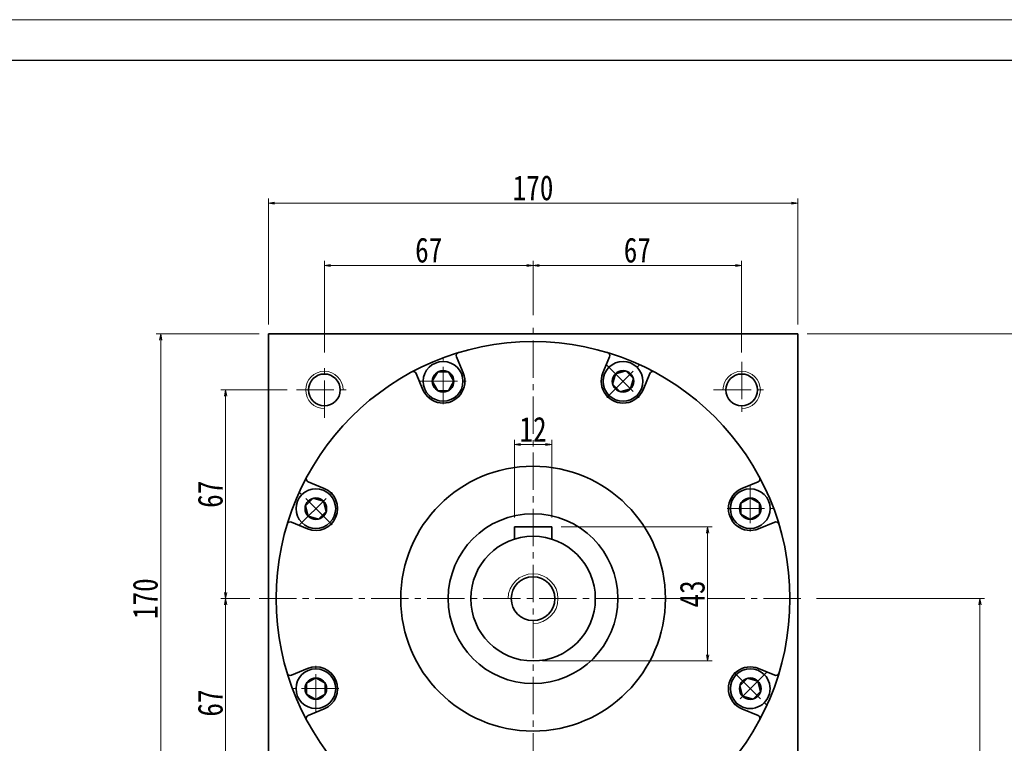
# Model space of a CAD drawing. Header units: millimetres. Extents: x -6 to 1156, y 0 to 776.
# Tile 4 of 5: x 525 to 841, y 544 to 776. Entities that reach past the tile are written whole.
import ezdxf

# ---------------------------------------------------------------- set-up
doc = ezdxf.new("R2010")
doc.units = ezdxf.units.MM
doc.linetypes.add('点画线', pattern=[18, 12, -2, 2, -2])
for name, color, linetype, lineweight in [('中心线层', 1, '点画线', 18), ('图框_外框线', 7, 'Continuous', 18), ('尺寸线层', 3, 'Continuous', 18), ('粗实线层', 7, 'Continuous', 35)]:
    doc.layers.add(name, color=color, linetype=linetype, lineweight=lineweight)
doc.styles.add('宋体', font='txt', dxfattribs={"width": 0.8})
doc.dimstyles.new('A水平标注$0', dxfattribs={"dimtxt": 3.5, "dimasz": 2, "dimexe": 1.5, "dimexo": 3, "dimgap": 1.1, "dimtad": 1, "dimtoh": 1, "dimdec": 4, "dimdsep": 46, "dimtxsty": '宋体', "dimblk": 'OPEN', "dimcen": 3, "dimclrd": 3, "dimclre": 3, "dimclrt": 6, "dimadec": 0, "dimazin": 0, "dimtm": 1e-09, "dimtfac": 1, "dimtdec": 4, "dimtix": 1, "dimtmove": 0, "dimatfit": 3, "dimldrblk": 'OPEN', "dimfxl": 0, "dimlwd": 13, "dimlwe": 13, "dimarcsym": 0})

# ---------------------------------------------------------------- blocks, each defined once
blk = doc.blocks.new('_Open')
at = {"color": 0, "linetype": 'ByBlock', "lineweight": -2}
for p, q in [((-1, 0.17), (0, 0)), ((-1, -0.17), (0, 0)), ((0, 0), (-1, 0))]:
    blk.add_line(p, q, dxfattribs=at)
blk = doc.blocks.new('*D36')
at = {"layer": 'Defpoints', "color": 0}
for p in [(774.78, 717.37), (604.78, 675.46), (774.78, 675.46)]:
    blk.add_point(p, dxfattribs=at)
at = {"layer": '尺寸线层', "color": 3, "lineweight": 13}
for p, q in [((604.78, 678.46), (604.78, 718.87)), ((774.78, 678.46), (774.78, 718.87)), ((606.78, 717.37), (772.78, 717.37))]:
    blk.add_line(p, q, dxfattribs=at)
at = {"layer": '尺寸线层', "color": 3, "lineweight": 13, "xscale": 2, "yscale": 2, "zscale": 2, "rotation": 180}
blk.add_blockref('_Open', (604.78, 717.37), dxfattribs=at)
at = {"layer": '尺寸线层', "color": 3, "lineweight": 13, "xscale": 2, "yscale": 2, "zscale": 2}
blk.add_blockref('_Open', (774.78, 717.37), dxfattribs=at)
at = {"layer": '尺寸线层', "color": 6, "insert": (689.78, 722.28), "char_height": 8, "attachment_point": 5, "style": '宋体'}
blk.add_mtext('170', dxfattribs=at)
blk = doc.blocks.new('*D37')
at = {"layer": 'Defpoints', "color": 0}
for p in [(774.78, 675.46), (779.78, 397.46), (863.82, 397.46)]:
    blk.add_point(p, dxfattribs=at)
at = {"layer": '尺寸线层', "color": 3, "lineweight": 13}
for p, q in [((777.78, 675.46), (865.32, 675.46)), ((863.82, 673.46), (863.82, 399.46)), ((782.78, 397.46), (865.32, 397.46))]:
    blk.add_line(p, q, dxfattribs=at)
at = {"layer": '尺寸线层', "color": 3, "lineweight": 13, "xscale": 2, "yscale": 2, "zscale": 2}
for p, rotation in [((863.82, 675.46), 90), ((863.82, 397.46), 270)]:
    blk.add_blockref('_Open', p, dxfattribs=dict(at, rotation=rotation))
at = {"layer": '尺寸线层', "color": 6, "insert": (858.91, 536.46), "char_height": 8, "attachment_point": 5, "rotation": 90, "style": '宋体'}
blk.add_mtext('278', dxfattribs=at)
blk = doc.blocks.new('*D38')
at = {"layer": 'Defpoints', "color": 0}
for p in [(777.78, 590.46), (779.78, 397.46), (833.32, 397.46)]:
    blk.add_point(p, dxfattribs=at)
at = {"layer": '尺寸线层', "color": 3, "lineweight": 13}
for p, q in [((780.78, 590.46), (834.82, 590.46)), ((833.32, 588.46), (833.32, 399.46)), ((782.78, 397.46), (834.82, 397.46))]:
    blk.add_line(p, q, dxfattribs=at)
at = {"layer": '尺寸线层', "color": 3, "lineweight": 13, "xscale": 2, "yscale": 2, "zscale": 2}
for p, rotation in [((833.32, 590.46), 90), ((833.32, 397.46), 270)]:
    blk.add_blockref('_Open', p, dxfattribs=dict(at, rotation=rotation))
at = {"layer": '尺寸线层', "color": 6, "insert": (828.41, 493.96), "char_height": 8, "attachment_point": 5, "rotation": 90, "style": '宋体'}
blk.add_mtext('193', dxfattribs=at)
blk = doc.blocks.new('*D39')
at = {"layer": 'Defpoints', "color": 0}
for p in [(689.78, 697.38), (689.78, 678.46), (622.78, 666.46)]:
    blk.add_point(p, dxfattribs=at)
at = {"layer": '尺寸线层', "color": 3, "lineweight": 13}
for p, q in [((622.78, 669.46), (622.78, 698.88)), ((689.78, 681.46), (689.78, 698.88)), ((624.78, 697.38), (687.78, 697.38))]:
    blk.add_line(p, q, dxfattribs=at)
at = {"layer": '尺寸线层', "color": 3, "lineweight": 13, "xscale": 2, "yscale": 2, "zscale": 2, "rotation": 180}
blk.add_blockref('_Open', (622.78, 697.38), dxfattribs=at)
at = {"layer": '尺寸线层', "color": 3, "lineweight": 13, "xscale": 2, "yscale": 2, "zscale": 2}
blk.add_blockref('_Open', (689.78, 697.38), dxfattribs=at)
at = {"layer": '尺寸线层', "color": 6, "insert": (656.28, 702.29), "char_height": 8, "attachment_point": 5, "style": '宋体'}
blk.add_mtext('67', dxfattribs=at)
blk = doc.blocks.new('*D40')
at = {"layer": 'Defpoints', "color": 0}
for p in [(756.78, 697.38), (689.78, 678.46), (756.78, 666.46)]:
    blk.add_point(p, dxfattribs=at)
at = {"layer": '尺寸线层', "color": 3, "lineweight": 13}
for p, q in [((689.78, 681.46), (689.78, 698.88)), ((756.78, 669.46), (756.78, 698.88)), ((691.78, 697.38), (754.78, 697.38))]:
    blk.add_line(p, q, dxfattribs=at)
at = {"layer": '尺寸线层', "color": 3, "lineweight": 13, "xscale": 2, "yscale": 2, "zscale": 2, "rotation": 180}
blk.add_blockref('_Open', (689.78, 697.38), dxfattribs=at)
at = {"layer": '尺寸线层', "color": 3, "lineweight": 13, "xscale": 2, "yscale": 2, "zscale": 2}
blk.add_blockref('_Open', (756.78, 697.38), dxfattribs=at)
at = {"layer": '尺寸线层', "color": 6, "insert": (723.28, 702.29), "char_height": 8, "attachment_point": 5, "style": '宋体'}
blk.add_mtext('67', dxfattribs=at)
blk = doc.blocks.new('*D41')
at = {"layer": 'Defpoints', "color": 0}
for p in [(613.78, 657.46), (591.06, 590.46), (601.78, 590.46)]:
    blk.add_point(p, dxfattribs=at)
at = {"layer": '尺寸线层', "color": 3, "lineweight": 13}
for p, q in [((610.78, 657.46), (589.56, 657.46)), ((591.06, 655.46), (591.06, 592.46)), ((598.78, 590.46), (589.56, 590.46))]:
    blk.add_line(p, q, dxfattribs=at)
at = {"layer": '尺寸线层', "color": 3, "lineweight": 13, "xscale": 2, "yscale": 2, "zscale": 2}
for p, rotation in [((591.06, 657.46), 90), ((591.06, 590.46), 270)]:
    blk.add_blockref('_Open', p, dxfattribs=dict(at, rotation=rotation))
at = {"layer": '尺寸线层', "color": 6, "insert": (586.15, 623.96), "char_height": 8, "attachment_point": 5, "rotation": 90, "style": '宋体'}
blk.add_mtext('67', dxfattribs=at)
blk = doc.blocks.new('*D42')
at = {"layer": 'Defpoints', "color": 0}
for p in [(601.78, 590.46), (591.06, 523.46), (613.78, 523.46)]:
    blk.add_point(p, dxfattribs=at)
at = {"layer": '尺寸线层', "color": 3, "lineweight": 13}
for p, q in [((598.78, 590.46), (589.56, 590.46)), ((591.06, 588.46), (591.06, 525.46)), ((610.78, 523.46), (589.56, 523.46))]:
    blk.add_line(p, q, dxfattribs=at)
at = {"layer": '尺寸线层', "color": 3, "lineweight": 13, "xscale": 2, "yscale": 2, "zscale": 2}
for p, rotation in [((591.06, 590.46), 90), ((591.06, 523.46), 270)]:
    blk.add_blockref('_Open', p, dxfattribs=dict(at, rotation=rotation))
at = {"layer": '尺寸线层', "color": 6, "insert": (586.15, 556.96), "char_height": 8, "attachment_point": 5, "rotation": 90, "style": '宋体'}
blk.add_mtext('67', dxfattribs=at)
blk = doc.blocks.new('*D43')
at = {"layer": 'Defpoints', "color": 0}
for p in [(604.78, 675.46), (570.19, 505.46), (604.78, 505.46)]:
    blk.add_point(p, dxfattribs=at)
at = {"layer": '尺寸线层', "color": 3, "lineweight": 13}
for p, q in [((601.78, 675.46), (568.69, 675.46)), ((570.19, 673.46), (570.19, 507.46)), ((601.78, 505.46), (568.69, 505.46))]:
    blk.add_line(p, q, dxfattribs=at)
at = {"layer": '尺寸线层', "color": 3, "lineweight": 13, "xscale": 2, "yscale": 2, "zscale": 2}
for p, rotation in [((570.19, 675.46), 90), ((570.19, 505.46), 270)]:
    blk.add_blockref('_Open', p, dxfattribs=dict(at, rotation=rotation))
at = {"layer": '尺寸线层', "color": 6, "insert": (565.28, 590.46), "char_height": 8, "attachment_point": 5, "rotation": 90, "style": '宋体'}
blk.add_mtext('170', dxfattribs=at)
blk = doc.blocks.new('*D44')
at = {"layer": 'Defpoints', "color": 0}
for p in [(695.78, 613.46), (689.78, 570.46), (745.86, 570.46)]:
    blk.add_point(p, dxfattribs=at)
at = {"layer": '尺寸线层', "color": 3, "lineweight": 13}
for p, q in [((698.78, 613.46), (747.36, 613.46)), ((745.86, 611.46), (745.86, 572.46)), ((692.78, 570.46), (747.36, 570.46))]:
    blk.add_line(p, q, dxfattribs=at)
at = {"layer": '尺寸线层', "color": 3, "lineweight": 13, "xscale": 2, "yscale": 2, "zscale": 2}
for p, rotation in [((745.86, 613.46), 90), ((745.86, 570.46), 270)]:
    blk.add_blockref('_Open', p, dxfattribs=dict(at, rotation=rotation))
at = {"layer": '尺寸线层', "color": 6, "insert": (740.95, 591.96), "char_height": 8, "attachment_point": 5, "rotation": 90, "style": '宋体'}
blk.add_mtext('43', dxfattribs=at)
blk = doc.blocks.new('*D45')
at = {"layer": 'Defpoints', "color": 0}
for p in [(683.78, 639.93), (683.78, 613.46), (695.78, 613.46)]:
    blk.add_point(p, dxfattribs=at)
at = {"layer": '尺寸线层', "color": 3, "lineweight": 13}
for p, q in [((683.78, 616.46), (683.78, 641.43)), ((693.78, 639.93), (685.78, 639.93)), ((695.78, 616.46), (695.78, 641.43))]:
    blk.add_line(p, q, dxfattribs=at)
at = {"layer": '尺寸线层', "color": 3, "lineweight": 13, "xscale": 2, "yscale": 2, "zscale": 2, "rotation": 180}
blk.add_blockref('_Open', (683.78, 639.93), dxfattribs=at)
at = {"layer": '尺寸线层', "color": 3, "lineweight": 13, "xscale": 2, "yscale": 2, "zscale": 2}
blk.add_blockref('_Open', (695.78, 639.93), dxfattribs=at)
at = {"layer": '尺寸线层', "color": 6, "insert": (689.78, 644.82), "char_height": 8, "attachment_point": 5, "style": '宋体'}
blk.add_mtext('12', dxfattribs=at)
blk = doc.blocks.new('*X12')
at = {"layer": '中心线层', "linetype": '点画线', "lineweight": 18}
for p, q in [((0, -7.37), (0, 7.37)), ((-7.37, 0), (7.37, 0))]:
    blk.add_line(p, q, dxfattribs=at)
at = {"layer": '粗实线层'}
for p, q in [((-3.46, 0), (-1.73, 3)), ((-3.46, 0), (-1.73, -3)), ((-1.73, 3), (1.73, 3)), ((3.46, 0), (1.73, 3)), ((3.46, 0), (1.73, 3)), ((3.46, 0), (1.73, -3)), ((-1.73, -3), (1.73, -3))]:
    blk.add_line(p, q, dxfattribs=at)
blk.add_circle((0, 0), 3.46, dxfattribs=at)
for start, end in [(0, 180), (180, 360)]:
    blk.add_arc((0, 0), 6.37, start, end, dxfattribs=at)

msp = doc.modelspace()

# ---------------------------------------------------------------- linework, layer by layer
at = {"layer": '中心线层'}
for p, q in [((689.78362, 391.33481), (689.78362, 678.46173)), ((622.78362, 648.46173), (622.78362, 666.46173)), ((756.78362, 666.46173), (756.78362, 648.46173)), ((613.78362, 657.46173), (631.78362, 657.46173)), ((747.78362, 657.46173), (765.78362, 657.46173)), ((601.78362, 590.46173), (777.78362, 590.46173))]:
    msp.add_line(p, q, dxfattribs=at)
at = {"layer": '图框_外框线', "color": 3}
msp.add_lwpolyline([(0, 0), (1097.76949, 0), (1097.76949, 776.27985), (0, 776.27985)], close=True, dxfattribs=at)
at = {"layer": '图框_外框线', "color": 3, "lineweight": 25}
msp.add_lwpolyline([(65.34342, 13.06868), (1084.7008, 13.06868), (1084.7008, 763.21117), (65.34342, 763.21117)], close=True, dxfattribs=at)
at = {"layer": '粗实线层'}
for p, q in [((604.78362, 505.46173), (604.78362, 675.46173)), ((604.78362, 675.46173), (774.78362, 675.46173)), ((774.78362, 505.46173), (774.78362, 675.46173)), ((695.78362, 613.46173), (683.78362, 613.46173)), ((683.78362, 613.46173), (683.78362, 609.54051)), ((695.78362, 609.54051), (695.78362, 613.46173))]:
    msp.add_line(p, q, dxfattribs=at)
for centre, radius in [((689.78362, 590.46173), 82.5), ((622.78362, 657.46173), 5.1), ((756.78362, 657.46173), 5.1), ((689.78362, 590.46173), 42.5), ((689.78362, 590.46173), 27.25), ((689.78362, 590.46173), 20), ((689.78362, 590.46173), 7)]:
    msp.add_circle(centre, radius, dxfattribs=at)
at = {"layer": '粗实线层', "lineweight": 18}
for centre, radius, start, end in [((622.78362, 657.46173), 6, 0, 270), ((756.78362, 657.46173), 6, 270, 180), ((689.78362, 590.46173), 8, 270, 180)]:
    msp.add_arc(centre, radius, start, end, dxfattribs=at)
at = {"layer": '粗实线层'}
for centre, start, end in [((651.3545, 662.33281), 22.4999781, 118.1332478), ((728.21274, 662.33281), 61.8667522, 157.5000219), ((617.91253, 628.89084), 151.8667522, 247.5000219), ((761.65471, 628.89084), 292.4999781, 28.1332478), ((617.91253, 552.03261), 112.4999781, 208.1332478), ((761.65471, 552.03261), 331.8667522, 67.5000219)]:
    msp.add_arc(centre, 1, start, end, dxfattribs=at)

# ---------------------------------------------------------------- dimensions: what is measured, and where the dimension line sits
at = {"layer": '尺寸线层'}
for base, p1, p2, picture, middle in [((774.78362, 717.36705), (604.78362, 675.46173), (774.78362, 675.46173), '*D36', (689.78362, 722.27766)), ((689.78362, 697.3781), (622.78362, 666.46173), (689.78362, 678.46173), '*D39', (656.28362, 702.28871)), ((756.78362, 697.3781), (689.78362, 678.46173), (756.78362, 666.46173), '*D40', (723.28362, 702.28871)), ((683.78362, 639.9285), (695.78362, 613.46173), (683.78362, 613.46173), '*D45', (689.78362, 644.81677))]:
    dim = msp.add_linear_dim(base=base, p1=p1, p2=p2, dimstyle='A水平标注$0', override={"dimtxt": 8, "dimgap": 1, "dimblk": 'Open', "dimtfill": 1, "dimtfillclr": 256}, dxfattribs=at)
    dim.commit()
    dim.dimension.update_dxf_attribs({"geometry": picture, "text_midpoint": middle})
for base, p1, p2, picture, middle in [((570.19221, 505.46173), (604.78362, 675.46173), (604.78362, 505.46173), '*D43', (565.28159, 590.46173)), ((863.81607, 397.46173), (774.78362, 675.46173), (779.78362, 397.46173), '*D37', (858.90546, 536.46173)), ((591.05966, 590.46173), (613.78362, 657.46173), (601.78362, 590.46173), '*D41', (586.14905, 623.96173)), ((745.8557, 570.46173), (695.78362, 613.46173), (689.78362, 570.46173), '*D44', (740.94508, 591.96173)), ((591.05966, 523.46173), (601.78362, 590.46173), (613.78362, 523.46173), '*D42', (586.14905, 556.96173)), ((833.32407, 397.46173), (777.78362, 590.46173), (779.78362, 397.46173), '*D38', (828.41346, 493.96173))]:
    dim = msp.add_linear_dim(base=base, p1=p1, p2=p2, angle=270, dimstyle='A水平标注$0', override={"dimtxt": 8, "dimgap": 1, "dimblk": 'Open', "dimtfill": 1, "dimtfillclr": 256}, dxfattribs=at)
    dim.commit()
    dim.dimension.update_dxf_attribs({"geometry": picture, "text_midpoint": middle})

# ---------------------------------------------------------------- next in the draw order: wipeouts: each hides what was drawn before it
for points in [[(667.25602, 660.21463), (667.25593, 660.24845), (667.25566, 660.28226), (667.25521, 660.31607), (667.25458, 660.34988), (667.25378, 660.38368), (667.25279, 660.41748), (667.25162, 660.45128), (667.25027, 660.48507), (667.24875, 660.51885), (667.24704, 660.55262), (667.24516, 660.58638), (667.24309, 660.62013), (667.24085, 660.65387), (667.23842, 660.6876), (667.23582, 660.72131), (667.23304, 660.75501), (667.23008, 660.7887), (667.22694, 660.82237), (667.22362, 660.85602), (667.22013, 660.88965), (667.21645, 660.92327), (667.2126, 660.95686), (667.20856, 660.99043), (667.20435, 661.02399), (667.19996, 661.05751), (667.1954, 661.09102), (667.19065, 661.1245), (667.18573, 661.15795), (667.18063, 661.19138), (667.17535, 661.22478), (667.17535, 661.22478), (667.12089, 661.51922), (667.05264, 661.81076), (666.97076, 662.09878), (666.87542, 662.38262), (666.76684, 662.66167), (666.64525, 662.9353), (666.51093, 663.20291), (666.36418, 663.46391), (666.20531, 663.71771), (666.03468, 663.96377), (665.85266, 664.20153), (665.65967, 664.43046), (665.45612, 664.65006), (665.24247, 664.85985), (665.01919, 665.05936), (664.78678, 665.24815), (664.54574, 665.4258), (664.29662, 665.59191), (664.03995, 665.74613), (663.77632, 665.8881), (663.50631, 666.01752), (663.23051, 666.13409), (662.94953, 666.23757), (662.66399, 666.32772), (662.37453, 666.40433), (662.08179, 666.46725), (661.78641, 666.51634), (661.48905, 666.55147), (661.19037, 666.57259), (660.89102, 666.57963), (660.89102, 666.57963), (660.59167, 666.57259), (660.29299, 666.55147), (659.99563, 666.51634), (659.70025, 666.46725), (659.40751, 666.40433), (659.11805, 666.32772), (658.83252, 666.23757), (658.55153, 666.13409), (658.27573, 666.01752), (658.00572, 665.8881), (657.74209, 665.74613), (657.48542, 665.59191), (657.2363, 665.4258), (656.99526, 665.24815), (656.76285, 665.05936), (656.53957, 664.85985), (656.32592, 664.65006), (656.12237, 664.43046), (655.92938, 664.20153), (655.74737, 663.96377), (655.57673, 663.71771), (655.41787, 663.46391), (655.27111, 663.20291), (655.13679, 662.9353), (655.0152, 662.66167), (654.90662, 662.38262), (654.81128, 662.09878), (654.7294, 661.81076), (654.66115, 661.51922), (654.60669, 661.22478), (654.60669, 661.22478), (654.60141, 661.19138), (654.59631, 661.15795), (654.59139, 661.1245), (654.58664, 661.09102), (654.58208, 661.05751), (654.57769, 661.02399), (654.57348, 660.99043), (654.56944, 660.95686), (654.56559, 660.92327), (654.56192, 660.88965), (654.55842, 660.85602), (654.5551, 660.82237), (654.55196, 660.7887), (654.549, 660.75501), (654.54622, 660.72131), (654.54362, 660.6876), (654.54119, 660.65387), (654.53895, 660.62013), (654.53689, 660.58638), (654.535, 660.55262), (654.53329, 660.51885), (654.53177, 660.48507), (654.53042, 660.45128), (654.52925, 660.41748), (654.52827, 660.38368), (654.52746, 660.34988), (654.52683, 660.31607), (654.52638, 660.28226), (654.52611, 660.24845), (654.52602, 660.21463), (654.52602, 660.21463), (654.53474, 659.88151), (654.56089, 659.54931), (654.60438, 659.21893), (654.66511, 658.89127), (654.7429, 658.56725), (654.83755, 658.24774), (654.94878, 657.93362), (655.0763, 657.62575), (655.21976, 657.32498), (655.37877, 657.03213), (655.55288, 656.748), (655.74163, 656.47338), (655.94449, 656.20901), (656.1609, 655.95561), (656.39029, 655.7139), (656.632, 655.48451), (656.8854, 655.2681), (657.14977, 655.06524), (657.42439, 654.87649), (657.70852, 654.70238), (658.00137, 654.54337), (658.30214, 654.39991), (658.61001, 654.27239), (658.92413, 654.16116), (659.24364, 654.06651), (659.56766, 653.98872), (659.89532, 653.92799), (660.2257, 653.8845), (660.5579, 653.85835), (660.89102, 653.84963), (660.89102, 653.84963), (661.22414, 653.85835), (661.55634, 653.8845), (661.88673, 653.92799), (662.21438, 653.98872), (662.5384, 654.06651), (662.85791, 654.16116), (663.17203, 654.27239), (663.4799, 654.39991), (663.78067, 654.54337), (664.07352, 654.70238), (664.35765, 654.87649), (664.63227, 655.06524), (664.89664, 655.2681), (665.15004, 655.48451), (665.39176, 655.7139), (665.62114, 655.95561), (665.83755, 656.20901), (666.04041, 656.47338), (666.22916, 656.748), (666.40327, 657.03213), (666.56228, 657.32498), (666.70574, 657.62575), (666.83326, 657.93362), (666.9445, 658.24774), (667.03914, 658.56725), (667.11693, 658.89127), (667.17766, 659.21893), (667.22115, 659.54931), (667.2473, 659.88151)], [(723.17695, 655.7139), (723.2008, 655.73787), (723.22452, 655.76197), (723.24811, 655.7862), (723.27157, 655.81055), (723.2949, 655.83502), (723.31811, 655.85962), (723.34118, 655.88434), (723.36412, 655.90919), (723.38692, 655.93415), (723.4096, 655.95924), (723.43214, 655.98445), (723.45454, 656.00977), (723.47681, 656.03522), (723.49895, 656.06078), (723.52095, 656.08646), (723.54281, 656.11225), (723.56454, 656.13817), (723.58613, 656.16419), (723.60757, 656.19033), (723.62888, 656.21659), (723.65005, 656.24296), (723.67108, 656.26944), (723.69197, 656.29603), (723.71272, 656.32273), (723.73332, 656.34954), (723.75379, 656.37646), (723.7741, 656.40349), (723.79428, 656.43063), (723.81431, 656.45787), (723.8342, 656.48522), (723.8342, 656.48522), (724.00388, 656.73193), (724.16178, 656.98634), (724.30754, 657.2479), (724.44083, 657.51602), (724.56137, 657.79012), (724.66888, 658.06958), (724.76313, 658.35379), (724.84391, 658.64211), (724.91104, 658.93392), (724.96437, 659.22856), (725.00379, 659.52538), (725.0292, 659.82373), (725.04056, 660.12294), (725.03783, 660.42236), (725.02102, 660.72131), (724.99017, 661.01915), (724.94535, 661.3152), (724.88665, 661.60882), (724.81421, 661.89936), (724.72818, 662.18616), (724.62877, 662.4686), (724.51618, 662.74606), (724.39066, 663.01791), (724.2525, 663.28356), (724.102, 663.54241), (723.93949, 663.7939), (723.76533, 664.03748), (723.57991, 664.27259), (723.38364, 664.49872), (723.17695, 664.71537), (723.17695, 664.71537), (722.9603, 664.92205), (722.73417, 665.11833), (722.49906, 665.30375), (722.25549, 665.4779), (722.004, 665.64041), (721.74514, 665.79091), (721.4795, 665.92907), (721.20764, 666.05459), (720.93019, 666.16718), (720.64775, 666.2666), (720.36094, 666.35262), (720.07041, 666.42506), (719.77679, 666.48376), (719.48074, 666.52858), (719.1829, 666.55943), (718.88395, 666.57624), (718.58453, 666.57897), (718.28532, 666.56762), (717.98697, 666.5422), (717.69015, 666.50279), (717.39551, 666.44945), (717.1037, 666.38232), (716.81537, 666.30154), (716.53117, 666.20729), (716.2517, 666.09978), (715.97761, 665.97924), (715.70949, 665.84595), (715.44793, 665.70019), (715.19352, 665.54229), (714.94681, 665.37261), (714.94681, 665.37261), (714.91946, 665.35272), (714.89222, 665.33269), (714.86508, 665.31252), (714.83805, 665.2922), (714.81113, 665.27174), (714.78432, 665.25113), (714.75762, 665.23038), (714.73103, 665.2095), (714.70455, 665.18847), (714.67818, 665.1673), (714.65192, 665.14599), (714.62578, 665.12454), (714.59975, 665.10295), (714.57384, 665.08122), (714.54805, 665.05936), (714.52237, 665.03736), (714.4968, 665.01523), (714.47136, 664.99296), (714.44603, 664.97055), (714.42083, 664.94801), (714.39574, 664.92534), (714.37078, 664.90253), (714.34593, 664.87959), (714.32121, 664.85652), (714.29661, 664.83332), (714.27214, 664.80998), (714.24778, 664.78652), (714.22356, 664.76293), (714.19946, 664.73921), (714.17548, 664.71537), (714.17548, 664.71537), (713.9461, 664.47365), (713.72968, 664.22026), (713.52683, 663.95588), (713.33808, 663.68126), (713.16397, 663.39713), (713.00496, 663.10428), (712.8615, 662.80351), (712.73398, 662.49564), (712.62274, 662.18152), (712.5281, 661.86201), (712.45031, 661.53799), (712.38958, 661.21034), (712.34609, 660.87995), (712.31994, 660.54775), (712.31122, 660.21463), (712.31994, 659.88151), (712.34609, 659.54931), (712.38958, 659.21893), (712.45031, 658.89127), (712.5281, 658.56725), (712.62274, 658.24774), (712.73398, 657.93362), (712.8615, 657.62575), (713.00496, 657.32498), (713.16397, 657.03213), (713.33808, 656.748), (713.52683, 656.47338), (713.72968, 656.20901), (713.9461, 655.95561), (714.17548, 655.7139), (714.17548, 655.7139), (714.4172, 655.48451), (714.67059, 655.2681), (714.93497, 655.06524), (715.20959, 654.87649), (715.49372, 654.70238), (715.78657, 654.54337), (716.08734, 654.39991), (716.39521, 654.27239), (716.70933, 654.16116), (717.02884, 654.06651), (717.35286, 653.98872), (717.68051, 653.92799), (718.0109, 653.8845), (718.3431, 653.85835), (718.67622, 653.84963), (719.00934, 653.85835), (719.34154, 653.8845), (719.67192, 653.92799), (719.99958, 653.98872), (720.3236, 654.06651), (720.64311, 654.16116), (720.95723, 654.27239), (721.2651, 654.39991), (721.56587, 654.54337), (721.85872, 654.70238), (722.14285, 654.87649), (722.41747, 655.06524), (722.68184, 655.2681), (722.93524, 655.48451)], [(624.53145, 623.85506), (624.50748, 623.87891), (624.48338, 623.90263), (624.45915, 623.92622), (624.4348, 623.94968), (624.41032, 623.97301), (624.38572, 623.99621), (624.361, 624.01928), (624.33616, 624.04222), (624.31119, 624.06503), (624.28611, 624.0877), (624.2609, 624.11024), (624.23557, 624.13265), (624.21013, 624.15492), (624.18457, 624.17706), (624.15889, 624.19906), (624.13309, 624.22092), (624.10718, 624.24264), (624.08115, 624.26423), (624.05501, 624.28568), (624.02876, 624.30699), (624.00239, 624.32816), (623.97591, 624.34919), (623.94932, 624.37008), (623.92262, 624.39083), (623.8958, 624.41143), (623.86888, 624.43189), (623.84185, 624.45221), (623.81472, 624.47239), (623.78747, 624.49242), (623.76012, 624.5123), (623.76012, 624.5123), (623.51342, 624.68199), (623.259, 624.83989), (622.99745, 624.98564), (622.72932, 625.11894), (622.45523, 625.23947), (622.17577, 625.34699), (621.89156, 625.44124), (621.60323, 625.52202), (621.31143, 625.58915), (621.01679, 625.64248), (620.71996, 625.6819), (620.42162, 625.70731), (620.1224, 625.71867), (619.82299, 625.71593), (619.52403, 625.69913), (619.2262, 625.66828), (618.93014, 625.62345), (618.63652, 625.56476), (618.34599, 625.49232), (618.05919, 625.40629), (617.77674, 625.30687), (617.49929, 625.19428), (617.22744, 625.06877), (616.96179, 624.93061), (616.70293, 624.78011), (616.45144, 624.6176), (616.20787, 624.44344), (615.97276, 624.25802), (615.74663, 624.06175), (615.52998, 623.85506), (615.52998, 623.85506), (615.32329, 623.63841), (615.12702, 623.41228), (614.9416, 623.17717), (614.76744, 622.9336), (614.60493, 622.68211), (614.45443, 622.42325), (614.31627, 622.1576), (614.19076, 621.88575), (614.07817, 621.6083), (613.97875, 621.32586), (613.89272, 621.03905), (613.82028, 620.74852), (613.76159, 620.4549), (613.71676, 620.15884), (613.68591, 619.86101), (613.66911, 619.56205), (613.66638, 619.26264), (613.67773, 618.96342), (613.70314, 618.66508), (613.74256, 618.36825), (613.79589, 618.07361), (613.86302, 617.78181), (613.9438, 617.49348), (614.03806, 617.20927), (614.14557, 616.92981), (614.2661, 616.65572), (614.3994, 616.38759), (614.54515, 616.12604), (614.70305, 615.87162), (614.87274, 615.62492), (614.87274, 615.62492), (614.89262, 615.59757), (614.91265, 615.57032), (614.93283, 615.54319), (614.95315, 615.51616), (614.97361, 615.48924), (614.99421, 615.46243), (615.01496, 615.43572), (615.03585, 615.40913), (615.05688, 615.38265), (615.07805, 615.35628), (615.09936, 615.33003), (615.12081, 615.30389), (615.1424, 615.27786), (615.16412, 615.25195), (615.18598, 615.22615), (615.20798, 615.20047), (615.23012, 615.17491), (615.25239, 615.14947), (615.2748, 615.12414), (615.29734, 615.09893), (615.32001, 615.07385), (615.34282, 615.04888), (615.36576, 615.02404), (615.38883, 614.99932), (615.41203, 614.97472), (615.43536, 614.95024), (615.45882, 614.92589), (615.48241, 614.90167), (615.50613, 614.87756), (615.52998, 614.85359), (615.52998, 614.85359), (615.7717, 614.62421), (616.02509, 614.40779), (616.28946, 614.20493), (616.56409, 614.01619), (616.84821, 613.84207), (617.14107, 613.68307), (617.44184, 613.53961), (617.7497, 613.41209), (618.06382, 613.30085), (618.38333, 613.20621), (618.70736, 613.12842), (619.03501, 613.06769), (619.36539, 613.02419), (619.6976, 612.99805), (620.03071, 612.98933), (620.36383, 612.99805), (620.69604, 613.02419), (621.02642, 613.06769), (621.35407, 613.12842), (621.6781, 613.20621), (621.99761, 613.30085), (622.31173, 613.41209), (622.61959, 613.53961), (622.92036, 613.68307), (623.21321, 613.84207), (623.49734, 614.01619), (623.77197, 614.20493), (624.03634, 614.40779), (624.28973, 614.62421), (624.53145, 614.85359), (624.53145, 614.85359), (624.76083, 615.09531), (624.97725, 615.3487), (625.18011, 615.61307), (625.36885, 615.8877), (625.54297, 616.17183), (625.70197, 616.46468), (625.84543, 616.76545), (625.97295, 617.07331), (626.08419, 617.38743), (626.17883, 617.70694), (626.25662, 618.03097), (626.31735, 618.35862), (626.36085, 618.689), (626.38699, 619.02121), (626.39571, 619.35433), (626.38699, 619.68744), (626.36085, 620.01965), (626.31735, 620.35003), (626.25662, 620.67768), (626.17883, 621.00171), (626.08419, 621.32122), (625.97295, 621.63534), (625.84543, 621.9432), (625.70197, 622.24398), (625.54297, 622.53683), (625.36885, 622.82095), (625.18011, 623.09558), (624.97725, 623.35995), (624.76083, 623.61334)], [(759.53652, 612.98933), (759.57034, 612.98942), (759.60415, 612.98968), (759.63796, 612.99013), (759.67177, 612.99076), (759.70558, 612.99157), (759.73938, 612.99256), (759.77317, 612.99373), (759.80696, 612.99507), (759.84074, 612.9966), (759.87451, 612.99831), (759.90827, 613.00019), (759.94203, 613.00226), (759.97577, 613.0045), (760.00949, 613.00692), (760.04321, 613.00952), (760.07691, 613.01231), (760.11059, 613.01527), (760.14426, 613.01841), (760.17791, 613.02172), (760.21155, 613.02522), (760.24516, 613.0289), (760.27875, 613.03275), (760.31233, 613.03678), (760.34588, 613.04099), (760.37941, 613.04538), (760.41291, 613.04995), (760.44639, 613.05469), (760.47985, 613.05962), (760.51327, 613.06472), (760.54667, 613.06999), (760.54667, 613.06999), (760.84111, 613.12446), (761.13266, 613.1927), (761.42067, 613.27459), (761.70451, 613.36993), (761.98356, 613.47851), (762.25719, 613.60009), (762.5248, 613.73441), (762.7858, 613.88117), (763.03961, 614.04004), (763.28566, 614.21067), (763.52342, 614.39268), (763.75235, 614.58568), (763.97196, 614.78922), (764.18175, 615.00287), (764.38125, 615.22615), (764.57004, 615.45857), (764.74769, 615.6996), (764.9138, 615.94873), (765.06802, 616.20539), (765.20999, 616.46902), (765.33941, 616.73904), (765.45599, 617.01484), (765.55946, 617.29582), (765.64961, 617.58136), (765.72623, 617.87082), (765.78915, 618.16356), (765.83823, 618.45894), (765.87337, 618.7563), (765.89448, 619.05498), (765.90152, 619.35433), (765.90152, 619.35433), (765.89448, 619.65367), (765.87337, 619.95235), (765.83823, 620.24971), (765.78915, 620.54509), (765.72623, 620.83783), (765.64961, 621.12729), (765.55946, 621.41283), (765.45599, 621.69381), (765.33941, 621.96961), (765.20999, 622.23963), (765.06802, 622.50326), (764.9138, 622.75992), (764.74769, 623.00905), (764.57004, 623.25008), (764.38125, 623.4825), (764.18175, 623.70578), (763.97196, 623.91943), (763.75235, 624.12297), (763.52342, 624.31597), (763.28566, 624.49798), (763.03961, 624.66861), (762.7858, 624.82748), (762.5248, 624.97424), (762.25719, 625.10856), (761.98356, 625.23014), (761.70451, 625.33873), (761.42067, 625.43406), (761.13266, 625.51595), (760.84111, 625.5842), (760.54667, 625.63866), (760.54667, 625.63866), (760.51327, 625.64393), (760.47985, 625.64904), (760.44639, 625.65396), (760.41291, 625.6587), (760.37941, 625.66327), (760.34588, 625.66766), (760.31233, 625.67187), (760.27875, 625.6759), (760.24516, 625.67976), (760.21155, 625.68343), (760.17791, 625.68693), (760.14426, 625.69025), (760.11059, 625.69338), (760.07691, 625.69635), (760.04321, 625.69913), (760.00949, 625.70173), (759.97577, 625.70415), (759.94203, 625.7064), (759.90827, 625.70846), (759.87451, 625.71035), (759.84074, 625.71205), (759.80696, 625.71358), (759.77317, 625.71492), (759.73938, 625.71609), (759.70558, 625.71708), (759.67177, 625.71789), (759.63796, 625.71852), (759.60415, 625.71897), (759.57034, 625.71924), (759.53652, 625.71933), (759.53652, 625.71933), (759.20341, 625.7106), (758.8712, 625.68446), (758.54082, 625.64096), (758.21317, 625.58024), (757.88914, 625.50244), (757.56963, 625.4078), (757.25551, 625.29656), (756.94765, 625.16904), (756.64687, 625.02558), (756.35402, 624.86658), (756.0699, 624.69246), (755.79527, 624.50372), (755.5309, 624.30086), (755.27751, 624.08444), (755.03579, 623.85506), (754.80641, 623.61334), (754.58999, 623.35995), (754.38713, 623.09558), (754.19839, 622.82095), (754.02427, 622.53683), (753.86527, 622.24398), (753.72181, 621.9432), (753.59428, 621.63534), (753.48305, 621.32122), (753.38841, 621.00171), (753.31061, 620.67768), (753.24989, 620.35003), (753.20639, 620.01965), (753.18025, 619.68744), (753.17152, 619.35433), (753.17152, 619.35433), (753.18025, 619.02121), (753.20639, 618.689), (753.24989, 618.35862), (753.31061, 618.03097), (753.38841, 617.70694), (753.48305, 617.38743), (753.59428, 617.07331), (753.72181, 616.76545), (753.86527, 616.46468), (754.02427, 616.17183), (754.19839, 615.8877), (754.38713, 615.61307), (754.58999, 615.3487), (754.80641, 615.09531), (755.03579, 614.85359), (755.27751, 614.62421), (755.5309, 614.40779), (755.79527, 614.20493), (756.0699, 614.01619), (756.35402, 613.84207), (756.64687, 613.68307), (756.94765, 613.53961), (757.25551, 613.41209), (757.56963, 613.30085), (757.88914, 613.20621), (758.21317, 613.12842), (758.54082, 613.06769), (758.8712, 613.02419), (759.20341, 612.99805)], [(620.03071, 567.93413), (619.9969, 567.93404), (619.96309, 567.93377), (619.92928, 567.93332), (619.89547, 567.93269), (619.86166, 567.93188), (619.82786, 567.93089), (619.79407, 567.92973), (619.76028, 567.92838), (619.7265, 567.92685), (619.69273, 567.92515), (619.65897, 567.92326), (619.62521, 567.9212), (619.59147, 567.91895), (619.55775, 567.91653), (619.52403, 567.91393), (619.49033, 567.91115), (619.45665, 567.90819), (619.42298, 567.90505), (619.38933, 567.90173), (619.35569, 567.89823), (619.32208, 567.89456), (619.28849, 567.8907), (619.25491, 567.88667), (619.22136, 567.88246), (619.18783, 567.87807), (619.15433, 567.8735), (619.12085, 567.86876), (619.08739, 567.86384), (619.05397, 567.85874), (619.02056, 567.85346), (619.02056, 567.85346), (618.72613, 567.799), (618.43458, 567.73075), (618.14657, 567.64887), (617.86272, 567.55353), (617.58368, 567.44494), (617.31005, 567.32336), (617.04244, 567.18904), (616.78144, 567.04228), (616.52763, 566.88341), (616.28158, 566.71278), (616.04382, 566.53077), (615.81489, 566.33778), (615.59528, 566.13423), (615.38549, 565.92058), (615.18598, 565.6973), (614.9972, 565.46488), (614.81955, 565.22385), (614.65343, 564.97472), (614.49922, 564.71806), (614.35725, 564.45443), (614.22783, 564.18442), (614.11125, 563.90861), (614.00778, 563.62763), (613.91763, 563.3421), (613.84101, 563.05264), (613.77809, 562.75989), (613.72901, 562.46452), (613.69387, 562.16716), (613.67276, 561.86847), (613.66571, 561.56913), (613.66571, 561.56913), (613.67276, 561.26978), (613.69387, 560.9711), (613.72901, 560.67374), (613.77809, 560.37836), (613.84101, 560.08562), (613.91763, 559.79616), (614.00778, 559.51062), (614.11125, 559.22964), (614.22783, 558.95384), (614.35725, 558.68382), (614.49922, 558.42019), (614.65343, 558.16353), (614.81955, 557.91441), (614.9972, 557.67337), (615.18598, 557.44095), (615.38549, 557.21768), (615.59528, 557.00403), (615.81489, 556.80048), (616.04382, 556.60749), (616.28158, 556.42547), (616.52763, 556.25484), (616.78144, 556.09597), (617.04244, 555.94922), (617.31005, 555.8149), (617.58368, 555.69331), (617.86272, 555.58473), (618.14657, 555.48939), (618.43458, 555.4075), (618.72613, 555.33926), (619.02056, 555.2848), (619.02056, 555.2848), (619.05397, 555.27952), (619.08739, 555.27442), (619.12085, 555.2695), (619.15433, 555.26475), (619.18783, 555.26018), (619.22136, 555.25579), (619.25491, 555.25158), (619.28849, 555.24755), (619.32208, 555.2437), (619.35569, 555.24002), (619.38933, 555.23653), (619.42298, 555.23321), (619.45665, 555.23007), (619.49033, 555.22711), (619.52403, 555.22433), (619.55775, 555.22172), (619.59147, 555.2193), (619.62521, 555.21706), (619.65897, 555.21499), (619.69273, 555.21311), (619.7265, 555.2114), (619.76028, 555.20987), (619.79407, 555.20853), (619.82786, 555.20736), (619.86166, 555.20637), (619.89547, 555.20556), (619.92928, 555.20494), (619.96309, 555.20449), (619.9969, 555.20422), (620.03071, 555.20413), (620.03071, 555.20413), (620.36383, 555.21285), (620.69604, 555.239), (621.02642, 555.28249), (621.35407, 555.34322), (621.6781, 555.42101), (621.99761, 555.51565), (622.31173, 555.62689), (622.61959, 555.75441), (622.92036, 555.89787), (623.21321, 556.05688), (623.49734, 556.23099), (623.77197, 556.41973), (624.03634, 556.62259), (624.28973, 556.83901), (624.53145, 557.06839), (624.76083, 557.31011), (624.97725, 557.5635), (625.18011, 557.82787), (625.36885, 558.1025), (625.54297, 558.38663), (625.70197, 558.67948), (625.84543, 558.98025), (625.97295, 559.28812), (626.08419, 559.60223), (626.17883, 559.92174), (626.25662, 560.24577), (626.31735, 560.57342), (626.36085, 560.9038), (626.38699, 561.23601), (626.39571, 561.56913), (626.39571, 561.56913), (626.38699, 561.90225), (626.36085, 562.23445), (626.31735, 562.56483), (626.25662, 562.89249), (626.17883, 563.21651), (626.08419, 563.53602), (625.97295, 563.85014), (625.84543, 564.15801), (625.70197, 564.45878), (625.54297, 564.75163), (625.36885, 565.03575), (625.18011, 565.31038), (624.97725, 565.57475), (624.76083, 565.82814), (624.53145, 566.06986), (624.28973, 566.29924), (624.03634, 566.51566), (623.77197, 566.71852), (623.49734, 566.90727), (623.21321, 567.08138), (622.92036, 567.24038), (622.61959, 567.38384), (622.31173, 567.51137), (621.99761, 567.6226), (621.6781, 567.71725), (621.35407, 567.79504), (621.02642, 567.85576), (620.69604, 567.89926), (620.36383, 567.9254)], [(755.03579, 557.06839), (755.05976, 557.04455), (755.08386, 557.02083), (755.10809, 556.99724), (755.13244, 556.97377), (755.15692, 556.95044), (755.18151, 556.92724), (755.20624, 556.90417), (755.23108, 556.88123), (755.25605, 556.85842), (755.28113, 556.83575), (755.30634, 556.81321), (755.33166, 556.7908), (755.35711, 556.76853), (755.38267, 556.7464), (755.40835, 556.7244), (755.43415, 556.70253), (755.46006, 556.68081), (755.48609, 556.65922), (755.51223, 556.63777), (755.53848, 556.61646), (755.56485, 556.59529), (755.59133, 556.57426), (755.61792, 556.55337), (755.64462, 556.53263), (755.67144, 556.51202), (755.69836, 556.49156), (755.72539, 556.47124), (755.75252, 556.45107), (755.77977, 556.43104), (755.80711, 556.41115), (755.80711, 556.41115), (756.05382, 556.24146), (756.30823, 556.08357), (756.56979, 555.93781), (756.83791, 555.80452), (757.11201, 555.68398), (757.39147, 555.57647), (757.67568, 555.48222), (757.96401, 555.40144), (758.25581, 555.33431), (758.55045, 555.28097), (758.84727, 555.24156), (759.14562, 555.21614), (759.44484, 555.20479), (759.74425, 555.20752), (760.04321, 555.22433), (760.34104, 555.25518), (760.6371, 555.3), (760.93072, 555.3587), (761.22125, 555.43114), (761.50805, 555.51716), (761.7905, 555.61658), (762.06795, 555.72917), (762.3398, 555.85468), (762.60545, 555.99285), (762.86431, 556.14335), (763.1158, 556.30586), (763.35937, 556.48001), (763.59448, 556.66543), (763.82061, 556.8617), (764.03726, 557.06839), (764.03726, 557.06839), (764.24395, 557.28504), (764.44022, 557.51117), (764.62564, 557.74628), (764.7998, 557.98985), (764.9623, 558.24135), (765.11281, 558.5002), (765.25097, 558.76585), (765.37648, 559.0377), (765.48907, 559.31516), (765.58849, 559.5976), (765.67451, 559.8844), (765.74696, 560.17494), (765.80565, 560.46855), (765.85048, 560.76461), (765.88133, 561.06244), (765.89813, 561.3614), (765.90086, 561.66082), (765.88951, 561.96003), (765.8641, 562.25838), (765.82468, 562.5552), (765.77135, 562.84984), (765.70421, 563.14165), (765.62343, 563.42997), (765.52918, 563.71418), (765.42167, 563.99364), (765.30113, 564.26774), (765.16784, 564.53586), (765.02208, 564.79742), (764.86419, 565.05183), (764.6945, 565.29854), (764.6945, 565.29854), (764.67462, 565.32589), (764.65459, 565.35313), (764.63441, 565.38027), (764.61409, 565.4073), (764.59363, 565.43422), (764.57302, 565.46103), (764.55228, 565.48773), (764.53139, 565.51432), (764.51036, 565.5408), (764.48919, 565.56717), (764.46788, 565.59342), (764.44643, 565.61956), (764.42484, 565.64559), (764.40312, 565.6715), (764.38125, 565.6973), (764.35926, 565.72298), (764.33712, 565.74854), (764.31485, 565.77399), (764.29244, 565.79931), (764.2699, 565.82452), (764.24723, 565.84961), (764.22442, 565.87457), (764.20148, 565.89941), (764.17841, 565.92414), (764.15521, 565.94874), (764.13188, 565.97321), (764.10842, 565.99756), (764.08483, 566.02179), (764.06111, 566.04589), (764.03726, 566.06986), (764.03726, 566.06986), (763.79554, 566.29924), (763.54215, 566.51566), (763.27778, 566.71852), (763.00315, 566.90727), (762.71902, 567.08138), (762.42617, 567.24038), (762.1254, 567.38384), (761.81754, 567.51137), (761.50342, 567.6226), (761.18391, 567.71725), (760.85988, 567.79504), (760.53223, 567.85576), (760.20185, 567.89926), (759.86964, 567.9254), (759.53652, 567.93413), (759.20341, 567.9254), (758.8712, 567.89926), (758.54082, 567.85576), (758.21317, 567.79504), (757.88914, 567.71725), (757.56963, 567.6226), (757.25551, 567.51137), (756.94765, 567.38384), (756.64687, 567.24038), (756.35402, 567.08138), (756.0699, 566.90727), (755.79527, 566.71852), (755.5309, 566.51566), (755.27751, 566.29924), (755.03579, 566.06986), (755.03579, 566.06986), (754.80641, 565.82814), (754.58999, 565.57475), (754.38713, 565.31038), (754.19839, 565.03575), (754.02427, 564.75163), (753.86527, 564.45878), (753.72181, 564.15801), (753.59428, 563.85014), (753.48305, 563.53602), (753.38841, 563.21651), (753.31061, 562.89249), (753.24989, 562.56483), (753.20639, 562.23445), (753.18025, 561.90225), (753.17152, 561.56913), (753.18025, 561.23601), (753.20639, 560.9038), (753.24989, 560.57342), (753.31061, 560.24577), (753.38841, 559.92174), (753.48305, 559.60223), (753.59428, 559.28812), (753.72181, 558.98025), (753.86527, 558.67948), (754.02427, 558.38663), (754.19839, 558.1025), (754.38713, 557.82787), (754.58999, 557.5635), (754.80641, 557.31011)]]:
    msp.add_wipeout(points).dxf.layer = '粗实线层'

# ---------------------------------------------------------------- next in the draw order: linework, layer by layer
at = {"layer": '粗实线层'}
for p, q in [((667.35818, 662.89342), (665.2127, 668.07306)), ((712.20906, 662.89342), (714.35454, 668.07306)), ((654.42386, 657.53585), (652.27838, 662.7155)), ((725.14338, 657.53585), (727.28886, 662.7155)), ((622.7095, 625.82148), (617.52985, 627.96696)), ((756.85774, 625.82148), (762.03739, 627.96696)), ((617.35193, 612.88717), (612.17228, 615.03265)), ((762.21531, 612.88717), (767.39496, 615.03265)), ((617.35193, 568.03628), (612.17228, 565.8908)), ((762.21531, 568.03628), (767.39496, 565.8908)), ((622.7095, 555.10197), (617.52985, 552.95649)), ((756.85774, 555.10197), (762.03739, 552.95649))]:
    msp.add_line(p, q, dxfattribs=at)
for centre, radius, start, end in [((666.13657, 668.45575), 1, 106.8667522, 202.5000219), ((713.43066, 668.45575), 1, 337.4999781, 73.1332478), ((660.89102, 660.21463), 7, 202.5, 22.5), ((718.67622, 660.21463), 7, 157.5, 337.5), ((620.03071, 619.35433), 7, 247.5, 67.5), ((759.53652, 619.35433), 7, 112.5, 292.5), ((611.7896, 614.10877), 1, 67.4999781, 163.1332478), ((767.77764, 614.10877), 1, 16.8667522, 112.5000219), ((611.7896, 566.81468), 1, 196.8667522, 292.5000219), ((620.03071, 561.56913), 7, 292.5, 112.5), ((759.53652, 561.56913), 7, 67.5, 247.5), ((767.77764, 566.81468), 1, 247.4999781, 343.1332478)]:
    msp.add_arc(centre, radius, start, end, dxfattribs=at)

# ---------------------------------------------------------------- next in the draw order: block references
for p, rotation in [((718.67622, 660.21463), 315.0000000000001), ((620.03071, 619.35433), 45.00000000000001), ((759.53652, 619.35433), 270), ((759.53652, 561.56913), 225), ((620.03071, 561.56913), 90)]:
    msp.add_blockref('*X12', p, dxfattribs=dict(at, rotation=rotation))
msp.add_blockref('*X12', (660.89102, 660.21463), dxfattribs=at)

doc.saveas('drawing.dxf')
